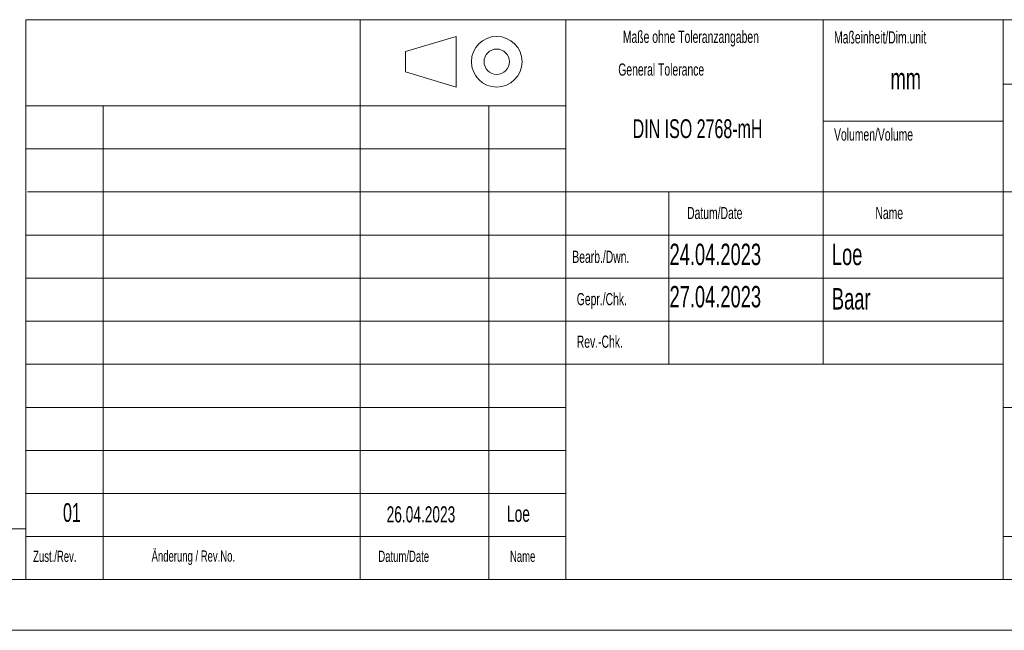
# Model space of a CAD drawing. Header units: millimetres. Extents: x 0 to 2100, y 0 to 1485.
# Tile 4 of 39: x 1158 to 1644, y 0 to 301. Entities that reach past the tile are written whole.
import ezdxf

# ---------------------------------------------------------------- set-up
doc = ezdxf.new("R2010")
doc.units = ezdxf.units.MM
doc.header["$LTSCALE"] = 5
doc.styles.add('SLDTEXTSTYLE1', font='TXT', dxfattribs={"width": 0.638186})

msp = doc.modelspace()

# ---------------------------------------------------------------- linework, layer by layer
at = {"color": 7, "linetype": 'Continuous', "lineweight": 18}
for p, q in [((1160.6, 301.25), (1160.6, 25)), ((1160.6, 301.25), (2075, 301.25)), ((1325.7, 258.688), (1325.7, 301.25)), ((1427.3, 301.25), (1427.3, 25)), ((1554.3, 301.25), (1554.3, 131.25)), ((1554.3, 301.25), (1554.3, 131.25)), ((1643.2, 301.25), (1643.2, 25)), ((1373.132, 293.023), (1348.132, 285.523)), ((1373.132, 293.023), (1373.132, 268.023)), ((1348.132, 285.523), (1348.132, 275.523)), ((1348.132, 275.523), (1373.132, 268.023)), ((1643.2, 269.375), (2075, 269.375)), ((1160.6, 258.75), (1427.3, 258.75)), ((1198.72, 200.696), (1198.72, 258.75)), ((1325.7, 258.688), (1325.7, 25)), ((1389.244, 258.918), (1389.2, 25)), ((1554.3, 251.25), (1643.2, 251.25)), ((1160.6, 237.5), (1427.3, 237.5)), ((1161.412, 216.25), (1429.827, 216.25)), ((1198.7, 216.25), (1198.7, 25)), ((1427.3, 216.25), (2075, 216.25)), ((1478.1, 216.25), (1478.1, 131.25)), ((1160.6, 195), (1427.3, 195)), ((1427.3, 195), (1643.2, 195)), ((1160.6, 173.75), (1427.3, 173.75)), ((1427.3, 173.75), (1643.2, 173.75)), ((1160.6, 152.5), (1427.3, 152.5)), ((1427.3, 152.5), (1643.2, 152.5)), ((1160.6, 131.25), (1427.3, 131.25)), ((1427.3, 131.25), (1643.2, 131.25)), ((1160.6, 110), (1427.3, 110)), ((1643.2, 110), (2075, 110)), ((1160.6, 88.75), (1427.3, 88.75)), ((1160.6, 67.5), (1427.3, 67.5)), ((50, 50), (1160.6, 50)), ((1160.6, 46.25), (1427.3, 46.25)), ((1643.2, 46.25), (2075, 46.25)), ((25, 25), (2075, 25)), ((0, 0), (2100, 0))]:
    msp.add_line(p, q, dxfattribs=at)
for radius in [12.5, 6.25]:
    msp.add_circle((1393.132, 280.523), radius, dxfattribs=at)

# ---------------------------------------------------------------- texts
at = {"color": 7, "linetype": 'Continuous', "lineweight": 0, "style": 'SLDTEXTSTYLE1'}
for s, insert, char_height, attachment_point in [('Maße ohne Toleranzangaben', (1489.04, 295.803), 6, 2), ('Maßeinheit/Dim.unit', (1559.771, 295.54), 6, 1), ('General Tolerance', (1453.188, 279.653), 6, 1), ('mm', (1587.653, 277.411), 10.5833, 1), ('DIN ISO 2768-mH', (1492.339, 252.122), 9.26042, 2), ('Volumen/Volume', (1559.771, 247.596), 6, 1), ('Datum/Date', (1487.188, 208.903), 6, 1), ('Name', (1580.188, 208.903), 6, 1), ('24.04.2023', (1478.5, 190.754), 10.5833, 1), ('Loe', (1558.689, 190.754), 10.5833, 1), ('Bearb./Dwn.', (1430.479, 187.256), 6, 1), ('Gepr./Chk.', (1432.688, 166.403), 6, 1), ('27.04.2023', (1478.5, 169.889), 10.5833, 1), ('Baar', (1558.689, 168.854), 10.5833, 1), ('Rev.-Chk.', (1432.688, 145.403), 6, 1), ('01', (1183.317, 62.742), 9.2604, 2), ('26.04.2023', (1355.723, 61.185), 7.9375, 2), ('Loe', (1403.885, 61.459), 7.9375, 2), ('Zust./Rev.', (1164.188, 39.258), 5.5, 1), ('Änderung / Rev.No.', (1222.688, 39.371), 5.5, 1), ('Datum/Date', (1334.688, 39.258), 5.5, 1), ('Name', (1399.688, 39.258), 5.5, 1)]:
    msp.add_mtext(s, dxfattribs=dict(at, insert=insert, char_height=char_height, attachment_point=attachment_point))

doc.saveas('drawing.dxf')
